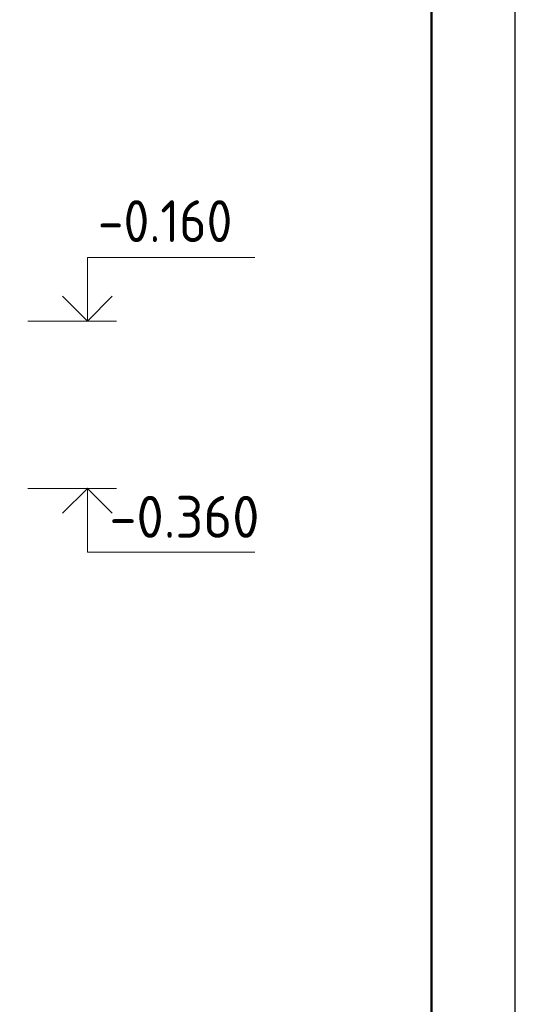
# Model space of a CAD drawing. Header units: millimetres. Extents: x 0 to 21000, y -5 to 14850.
# Tile 27 of 28: x 19519 to 21000, y 10037 to 12978. Entities that reach past the tile are written whole.
import ezdxf

# ---------------------------------------------------------------- set-up
doc = ezdxf.new("R2010")
doc.units = ezdxf.units.MM
doc.layers.add('Standard', color=7, linetype='Continuous', lineweight=25)
doc.styles.add('ISOCPEUR', font='txt')

msp = doc.modelspace()

# ---------------------------------------------------------------- linework, layer by layer
at = {"layer": 'Standard', "color": 7, "linetype": 'Continuous', "lineweight": 35, "transparency": 33554687}
for p, q in [((20750, 13800), (20750, 10250)), ((20750, 13600), (20750, 10050))]:
    msp.add_line(p, q, dxfattribs=at)
at = {"layer": 'Standard', "color": 7, "linetype": 'Continuous', "lineweight": 50, "transparency": 33554687}
msp.add_line((20750, 13550), (20750, 11600), dxfattribs=at)
at = {"layer": 'Standard', "color": 7, "linetype": 'Continuous', "lineweight": 13, "transparency": 33554687}
for p, q in [((19543.9, 12077.8), (19808.9, 12077.8)), ((19543.9, 11577.8), (19808.9, 11577.8))]:
    msp.add_line(p, q, dxfattribs=at)
at = {"layer": 'Standard', "color": 7, "linetype": 'Continuous', "lineweight": 25, "transparency": 33554687}
msp.add_lwpolyline([(0, 0), (21000, 0), (21000, 14850), (0, 14850), (0, 0)], close=True, dxfattribs=at)
at = {"layer": 'Standard', "color": 7, "linetype": 'Continuous', "lineweight": 13, "transparency": 33554687}
for points in [[(21000, 14850), (0, 14850), (0, 0), (21000, 0), (21000, 14850)], [(19721.8, 12077.8), (19721.8, 12267.8), (20221.8, 12267.8)], [(19721.8, 11577.8), (19721.8, 11387.8), (20221.8, 11387.8)]]:
    msp.add_lwpolyline(points, dxfattribs=at)
at = {"layer": 'Standard', "color": 7, "linetype": 'Continuous', "lineweight": 50, "transparency": 33554687}
msp.add_lwpolyline([(1000, 14600), (20750, 14600), (20750, 250), (1000, 250), (1000, 14600)], close=True, dxfattribs=at)
at = {"layer": 'Standard', "color": 7, "linetype": 'Continuous', "lineweight": 35, "transparency": 33554687}
for points in [[(19647.5, 12152.1), (19721.8, 12077.8), (19796, 12152.1)], [(19647.5, 11503.6), (19721.8, 11577.8), (19796, 11503.6)]]:
    msp.add_lwpolyline(points, dxfattribs=at)

# ---------------------------------------------------------------- texts
at = {"layer": 'Standard', "color": 7, "linetype": 'Continuous', "lineweight": 25, "transparency": 33554687, "char_height": 125, "attachment_point": 7, "style": 'ISOCPEUR'}
for s, insert, width in [('\\W0.90;-0.160', (19753, 12313.6), 505.886), ('\\W0.95;-0.360', (19787.5, 11430.6), 533.929)]:
    msp.add_mtext(s, dxfattribs=dict(at, insert=insert, width=width))

doc.saveas('drawing.dxf')
